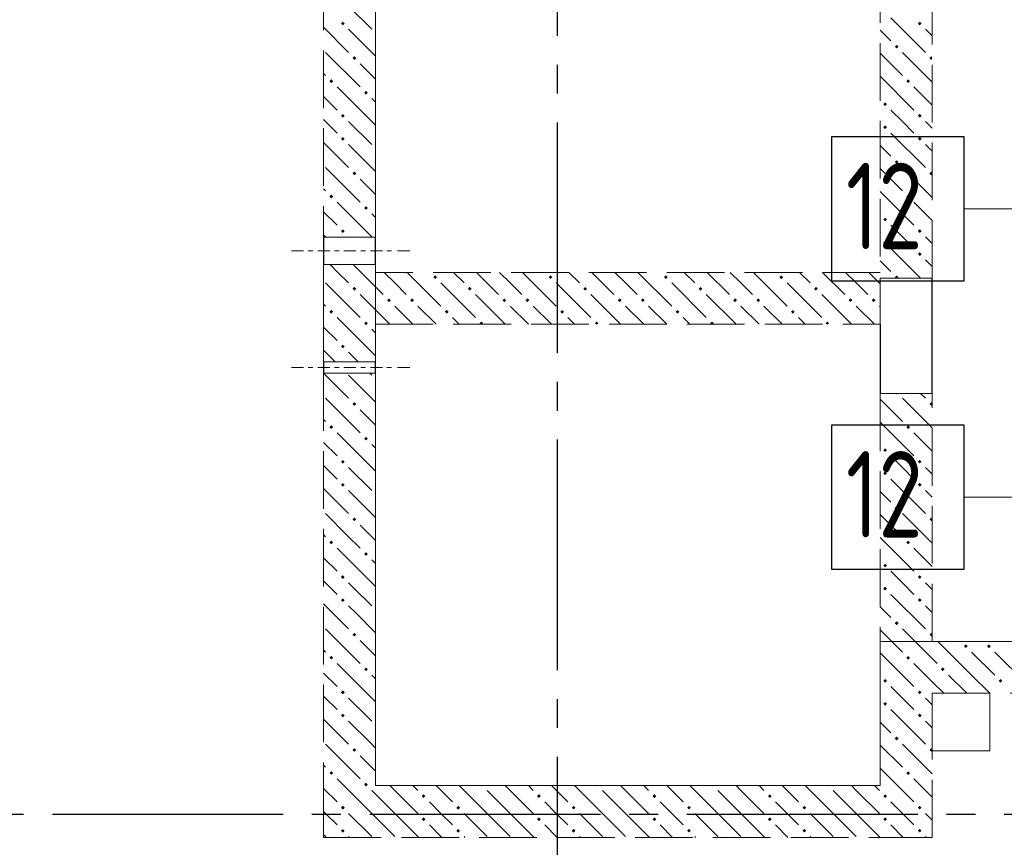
# Model space of a CAD drawing. Header units: millimetres. Extents: x 0 to 61017, y 0 to 42000.
# Tile 25 of 30: x 36897 to 40310, y 28686 to 31556. Entities that reach past the tile are written whole.
import ezdxf

# ---------------------------------------------------------------- set-up
doc = ezdxf.new("R2010")
doc.units = ezdxf.units.MM
doc.linetypes.add('______2', pattern=[270, 200, -70])
doc.linetypes.add('______5', pattern=[1100, 800, -100, 100, -100])
for name, color, linetype, lineweight in [('ДОП Верх по Х', 7, 'Continuous', 25), ('Макрос окна_ макрос двери', 7, 'Continuous', 18), ('Оси', 40, '______5', 18), ('Позиционная метка номер позиции', 7, 'Continuous', 13)]:
    doc.layers.add(name, color=color, linetype=linetype, lineweight=lineweight)
doc.layers.add('ЖБ Перекрытие верхний уровень', color=7, linetype='Continuous', lineweight=25, true_color=0xe0e0ff)
doc.layers.add('ЖБ Стена верхний уровень', color=7, linetype='Continuous', lineweight=25, true_color=0x006e00)
doc.styles.add('ISOCPEUR', font='txt')

msp = doc.modelspace()

# ---------------------------------------------------------------- hatches: boundary and pattern name
at = {"layer": 'ЖБ Стена верхний уровень', "linetype": 'Continuous', "lineweight": 18, "transparency": 33554687}
for points in [[(38010.4, 31543.1), (38016.9, 31549.6), (38023.4, 31543.1), (38016.9, 31536.6)], [(40010.4, 31543.1), (40016.9, 31549.6), (40023.4, 31543.1), (40016.9, 31536.6)], [(39930.5, 31463.1), (39937, 31469.6), (39943.5, 31463.1), (39937, 31456.6)], [(38050.5, 31423.1), (38057, 31429.6), (38063.5, 31423.1), (38057, 31416.6)], [(40050.5, 31423.1), (40057, 31429.6), (40060, 31426.6), (40060, 31419.7), (40057, 31416.6)], [(37970.5, 31343.1), (37977, 31349.6), (37983.4, 31343.1), (37977, 31336.6)], [(39970.5, 31343.1), (39977, 31349.6), (39983.4, 31343.1), (39977, 31336.6)], [(38090.5, 31303.1), (38096.9, 31309.6), (38103.4, 31303.1), (38096.9, 31296.6)], [(39890.5, 31263.1), (39896.9, 31269.6), (39903.4, 31263.1), (39896.9, 31256.6)], [(38010.4, 31223.1), (38016.9, 31229.6), (38023.4, 31223.1), (38016.9, 31216.6)], [(40010.4, 31223.1), (40016.9, 31229.6), (40023.4, 31223.1), (40016.9, 31216.6)], [(39890.5, 31183.1), (39896.9, 31189.6), (39903.4, 31183.1), (39896.9, 31176.6)], [(38010.4, 31143.1), (38016.9, 31149.6), (38023.4, 31143.1), (38016.9, 31136.6)], [(40010.4, 31143.1), (40016.9, 31149.6), (40023.4, 31143.1), (40016.9, 31136.6)], [(39930.5, 31063.1), (39937, 31069.6), (39943.5, 31063.1), (39937, 31056.6)], [(38050.5, 31023.1), (38057, 31029.6), (38063.5, 31023.1), (38057, 31016.6)], [(40050.5, 31023.1), (40057, 31029.6), (40060, 31026.6), (40060, 31019.7), (40057, 31016.6)], [(37970.5, 30943.1), (37977, 30949.6), (37983.4, 30943.1), (37977, 30936.6)], [(39970.5, 30943.1), (39977, 30949.6), (39983.4, 30943.1), (39977, 30936.6)], [(38090.5, 30903.1), (38096.9, 30909.6), (38103.4, 30903.1), (38096.9, 30896.6)], [(39890.5, 30863.1), (39896.9, 30869.6), (39903.4, 30863.1), (39896.9, 30856.6)], [(38010.4, 30823.1), (38016.9, 30829.6), (38023.4, 30823.1), (38016.9, 30816.6)], [(40010.4, 30823.1), (40016.9, 30829.6), (40023.4, 30823.1), (40016.9, 30816.6)], [(39890.5, 30783.1), (39896.9, 30789.6), (39903.4, 30783.1), (39896.9, 30776.6)], [(40010.4, 30743.1), (40016.9, 30749.6), (40023.4, 30743.1), (40016.9, 30736.6)], [(38330.5, 30663.1), (38337, 30669.6), (38343.5, 30663.1), (38337, 30656.6)], [(38730.5, 30663.1), (38737, 30669.6), (38743.5, 30663.1), (38737, 30656.6)], [(39130.5, 30663.1), (39137, 30669.6), (39143.5, 30663.1), (39137, 30656.6)], [(39530.5, 30663.1), (39537, 30669.6), (39543.5, 30663.1), (39537, 30656.6)], [(39930.5, 30663.1), (39937, 30669.6), (39943.5, 30663.1), (39940.3, 30660), (39933.6, 30660)], [(38050.5, 30623.1), (38057, 30629.6), (38063.5, 30623.1), (38057, 30616.6)], [(38450.5, 30623.1), (38457, 30629.6), (38463.5, 30623.1), (38457, 30616.6)], [(38850.5, 30623.1), (38857, 30629.6), (38863.5, 30623.1), (38857, 30616.6)], [(39250.5, 30623.1), (39257, 30629.6), (39263.5, 30623.1), (39257, 30616.6)], [(39650.5, 30623.1), (39657, 30629.6), (39663.5, 30623.1), (39657, 30616.6)], [(38170.5, 30583.1), (38177, 30589.6), (38183.4, 30583.1), (38177, 30576.6)], [(38250.5, 30583.1), (38257, 30589.6), (38263.5, 30583.1), (38257, 30576.6)], [(38570.5, 30583.1), (38577, 30589.6), (38583.4, 30583.1), (38577, 30576.6)], [(38650.5, 30583.1), (38657, 30589.6), (38663.5, 30583.1), (38657, 30576.6)], [(38970.5, 30583.1), (38977, 30589.6), (38983.4, 30583.1), (38977, 30576.6)], [(39050.5, 30583.1), (39057, 30589.6), (39063.5, 30583.1), (39057, 30576.6)], [(39370.5, 30583.1), (39377, 30589.6), (39383.4, 30583.1), (39377, 30576.6)], [(39450.5, 30583.1), (39457, 30589.6), (39463.5, 30583.1), (39457, 30576.6)], [(39770.5, 30583.1), (39777, 30589.6), (39783.4, 30583.1), (39777, 30576.6)], [(39850.5, 30583.1), (39857, 30589.6), (39863.5, 30583.1), (39857, 30576.6)], [(37970.5, 30543.1), (37977, 30549.6), (37983.4, 30543.1), (37977, 30536.6)], [(38370.5, 30543.1), (38377, 30549.6), (38383.4, 30543.1), (38377, 30536.6)], [(38770.5, 30543.1), (38777, 30549.6), (38783.4, 30543.1), (38777, 30536.6)], [(39170.5, 30543.1), (39177, 30549.6), (39183.4, 30543.1), (39177, 30536.6)], [(39570.5, 30543.1), (39577, 30549.6), (39583.4, 30543.1), (39577, 30536.6)], [(38090.5, 30503.1), (38096.9, 30509.6), (38103.4, 30503.1), (38100.3, 30500), (38093.6, 30500)], [(38100.3, 30500), (38096.9, 30496.6), (38093.6, 30500)], [(38490.5, 30503.1), (38496.9, 30509.6), (38503.4, 30503.1), (38500.3, 30500), (38493.6, 30500)], [(38890.5, 30503.1), (38896.9, 30509.6), (38903.4, 30503.1), (38900.3, 30500), (38893.6, 30500)], [(39290.5, 30503.1), (39296.9, 30509.6), (39303.4, 30503.1), (39300.3, 30500), (39293.6, 30500)], [(39690.5, 30503.1), (39696.9, 30509.6), (39703.4, 30503.1), (39700.3, 30500), (39693.6, 30500)], [(38010.4, 30423.1), (38016.9, 30429.6), (38023.4, 30423.1), (38016.9, 30416.6)], [(39940.3, 30260), (39937, 30256.6), (39933.6, 30260)], [(38050.5, 30223.1), (38057, 30229.6), (38063.5, 30223.1), (38057, 30216.6)], [(40050.5, 30223.1), (40057, 30229.6), (40060, 30226.6), (40060, 30219.7), (40057, 30216.6)], [(37970.5, 30143.1), (37977, 30149.6), (37983.4, 30143.1), (37977, 30136.6)], [(39970.5, 30143.1), (39977, 30149.6), (39983.4, 30143.1), (39977, 30136.6)], [(38090.5, 30103.1), (38096.9, 30109.6), (38103.4, 30103.1), (38096.9, 30096.6)], [(39890.5, 30063.1), (39896.9, 30069.6), (39903.4, 30063.1), (39896.9, 30056.6)], [(38010.4, 30023.1), (38016.9, 30029.6), (38023.4, 30023.1), (38016.9, 30016.6)], [(40010.4, 30023.1), (40016.9, 30029.6), (40023.4, 30023.1), (40016.9, 30016.6)], [(39890.5, 29983.1), (39896.9, 29989.6), (39903.4, 29983.1), (39896.9, 29976.6)], [(40010.4, 29943.1), (40016.9, 29949.6), (40023.4, 29943.1), (40016.9, 29936.6)], [(39930.5, 29863.1), (39937, 29869.6), (39943.5, 29863.1), (39937, 29856.6)], [(38050.5, 29823.1), (38057, 29829.6), (38063.5, 29823.1), (38057, 29816.6)], [(40050.5, 29823.1), (40057, 29829.6), (40060, 29826.6), (40060, 29819.7), (40057, 29816.6)], [(37970.5, 29743.1), (37977, 29749.6), (37983.4, 29743.1), (37977, 29736.6)], [(39970.5, 29743.1), (39977, 29749.6), (39983.4, 29743.1), (39977, 29736.6)], [(38090.5, 29703.1), (38096.9, 29709.6), (38103.4, 29703.1), (38096.9, 29696.6)], [(39890.5, 29663.1), (39896.9, 29669.6), (39903.4, 29663.1), (39896.9, 29656.6)], [(38010.4, 29623.1), (38016.9, 29629.6), (38023.4, 29623.1), (38016.9, 29616.6)], [(40010.4, 29623.1), (40016.9, 29629.6), (40023.4, 29623.1), (40016.9, 29616.6)], [(39890.5, 29583.1), (39896.9, 29589.6), (39903.4, 29583.1), (39896.9, 29576.6)], [(38010.4, 29543.1), (38016.9, 29549.6), (38023.4, 29543.1), (38016.9, 29536.6)], [(40010.4, 29543.1), (40016.9, 29549.6), (40023.4, 29543.1), (40016.9, 29536.6)], [(39930.5, 29463.1), (39937, 29469.6), (39943.5, 29463.1), (39937, 29456.6)], [(38050.5, 29423.1), (38057, 29429.6), (38063.5, 29423.1), (38057, 29416.6)], [(40050.5, 29423.1), (40057, 29429.6), (40060, 29426.6), (40060, 29419.7), (40057, 29416.6)], [(40170.5, 29383.1), (40177, 29389.6), (40183.4, 29383.1), (40177, 29376.6)], [(40250.5, 29383.1), (40257, 29389.6), (40263.5, 29383.1), (40257, 29376.6)], [(37970.5, 29343.1), (37977, 29349.6), (37983.4, 29343.1), (37977, 29336.6)], [(39970.5, 29343.1), (39977, 29349.6), (39983.4, 29343.1), (39977, 29336.6)], [(38090.5, 29303.1), (38096.9, 29309.6), (38103.4, 29303.1), (38096.9, 29296.6)], [(40090.5, 29303.1), (40096.9, 29309.6), (40103.4, 29303.1), (40096.9, 29296.6)], [(39890.5, 29263.1), (39896.9, 29269.6), (39903.4, 29263.1), (39896.9, 29256.6)], [(40290.5, 29263.1), (40296.9, 29269.6), (40303.4, 29263.1), (40296.9, 29256.6)], [(38010.4, 29223.1), (38016.9, 29229.6), (38023.4, 29223.1), (38016.9, 29216.6)], [(40010.4, 29223.1), (40016.9, 29229.6), (40023.4, 29223.1), (40016.9, 29216.6)], [(39890.5, 29183.1), (39896.9, 29189.6), (39903.4, 29183.1), (39896.9, 29176.6)], [(38010.4, 29143.1), (38016.9, 29149.6), (38023.4, 29143.1), (38016.9, 29136.6)], [(40010.4, 29143.1), (40016.9, 29149.6), (40023.4, 29143.1), (40016.9, 29136.6)], [(39930.5, 29063.1), (39937, 29069.6), (39943.5, 29063.1), (39937, 29056.6)], [(38050.5, 29023.1), (38057, 29029.6), (38063.5, 29023.1), (38057, 29016.6)], [(40050.5, 29023.1), (40057, 29029.6), (40060, 29026.6), (40060, 29019.7), (40057, 29016.6)], [(37970.5, 28943.1), (37977, 28949.6), (37983.4, 28943.1), (37977, 28936.6)], [(39970.5, 28943.1), (39977, 28949.6), (39983.4, 28943.1), (39977, 28936.6)], [(38090.5, 28903.1), (38096.9, 28909.6), (38103.4, 28903.1), (38100.3, 28900), (38093.6, 28900)], [(38100.3, 28900), (38096.9, 28896.6), (38093.6, 28900)], [(38500.3, 28900), (38496.9, 28896.6), (38493.6, 28900)], [(38900.3, 28900), (38896.9, 28896.6), (38893.6, 28900)], [(39300.3, 28900), (39296.9, 28896.6), (39293.6, 28900)], [(39700.3, 28900), (39696.9, 28896.6), (39693.6, 28900)], [(38290.5, 28863.1), (38296.9, 28869.6), (38303.4, 28863.1), (38296.9, 28856.6)], [(38690.5, 28863.1), (38696.9, 28869.6), (38703.4, 28863.1), (38696.9, 28856.6)], [(39090.5, 28863.1), (39096.9, 28869.6), (39103.4, 28863.1), (39096.9, 28856.6)], [(39490.5, 28863.1), (39496.9, 28869.6), (39503.4, 28863.1), (39496.9, 28856.6)], [(39890.5, 28863.1), (39896.9, 28869.6), (39903.4, 28863.1), (39896.9, 28856.6)], [(38010.4, 28823.1), (38016.9, 28829.6), (38023.4, 28823.1), (38016.9, 28816.6)], [(38410.4, 28823.1), (38416.9, 28829.6), (38423.4, 28823.1), (38416.9, 28816.6)], [(38810.4, 28823.1), (38816.9, 28829.6), (38823.4, 28823.1), (38816.9, 28816.6)], [(39210.4, 28823.1), (39216.9, 28829.6), (39223.4, 28823.1), (39216.9, 28816.6)], [(39610.4, 28823.1), (39616.9, 28829.6), (39623.4, 28823.1), (39616.9, 28816.6)], [(40010.4, 28823.1), (40016.9, 28829.6), (40023.4, 28823.1), (40016.9, 28816.6)], [(38290.5, 28783.1), (38296.9, 28789.6), (38303.4, 28783.1), (38296.9, 28776.6)], [(38690.5, 28783.1), (38696.9, 28789.6), (38703.4, 28783.1), (38696.9, 28776.6)], [(39090.5, 28783.1), (39096.9, 28789.6), (39103.4, 28783.1), (39096.9, 28776.6)], [(39490.5, 28783.1), (39496.9, 28789.6), (39503.4, 28783.1), (39496.9, 28776.6)], [(39890.5, 28783.1), (39896.9, 28789.6), (39903.4, 28783.1), (39896.9, 28776.6)], [(38010.4, 28743.1), (38016.9, 28749.6), (38023.4, 28743.1), (38016.9, 28736.6)], [(38410.4, 28743.1), (38416.9, 28749.6), (38423.4, 28743.1), (38416.9, 28736.6)], [(38810.4, 28743.1), (38816.9, 28749.6), (38823.4, 28743.1), (38816.9, 28736.6)], [(39210.4, 28743.1), (39216.9, 28749.6), (39223.4, 28743.1), (39216.9, 28736.6)], [(39610.4, 28743.1), (39616.9, 28749.6), (39623.4, 28743.1), (39616.9, 28736.6)], [(40010.4, 28743.1), (40016.9, 28749.6), (40023.4, 28743.1), (40016.9, 28736.6)]]:
    msp.add_hatch(color=7, dxfattribs=at).paths.add_polyline_path(points, flags=16)
h = msp.add_hatch(color=7, dxfattribs=at)
h.paths.add_polyline_path([(38012.4, 29945.1), (38012.9, 29940.7), (38016.9, 29936.6), (38023.4, 29943.1), (38016.9, 29949.6)])
h.paths.add_polyline_path([(38010.4, 29943.1), (38012.4, 29945.1), (38012.9, 29940.7)], flags=16)

# ---------------------------------------------------------------- linework, layer by layer
at = {"layer": 'ДОП Верх по Х', "color": 7, "linetype": 'Continuous', "lineweight": 25, "transparency": 33554687}
for points in [[(39711, 30650), (40171, 30650), (40171, 31150), (39711, 31150), (39711, 30650)], [(39711, 29650), (40171, 29650), (40171, 30150), (39711, 30150), (39711, 29650)]]:
    msp.add_lwpolyline(points, dxfattribs=at)
at = {"layer": 'ЖБ Перекрытие верхний уровень', "color": 7, "linetype": 'Continuous', "lineweight": 18, "transparency": 33554687}
for p, q in [((38130, 28900), (38130, 33340)), ((41255, 29400), (39880, 29400)), ((39880, 29400), (39880, 28900)), ((40260, 29220), (40060, 29220)), ((40060, 29220), (40060, 29020)), ((40260, 29020), (40260, 29220)), ((40060, 29020), (40260, 29020)), ((39880, 28900), (38130, 28900))]:
    msp.add_line(p, q, dxfattribs=at)
at = {"layer": 'ЖБ Стена верхний уровень', "color": 251, "linetype": '______2', "lineweight": 13, "true_color": 0x656565, "transparency": 33554687}
for p, q in [((37950, 33340), (37950, 30802.5)), ((38130, 30802.5), (38130, 33340)), ((39880, 33095), (39880, 30680)), ((40060, 30660), (40060, 33095)), ((38130, 30802.5), (37950, 30802.5)), ((37950, 30707.5), (38130, 30707.5)), ((37950, 30707.5), (37950, 30680)), ((38130, 30680), (38130, 30707.5)), ((37950, 30680), (37950, 30500)), ((39880, 30680), (38130, 30680)), ((40060, 30660), (39880, 30660)), ((39880, 30500), (39880, 30660)), ((37950, 30500), (37950, 30370)), ((38130, 30500), (39880, 30500)), ((38130, 30370), (38130, 30500)), ((38130, 30370), (37950, 30370)), ((38130, 30370), (37950, 30370)), ((37950, 30330), (38130, 30330)), ((37950, 30330), (38130, 30330)), ((37950, 30330), (37950, 28900)), ((38130, 28900), (38130, 30330)), ((39880, 30260), (40060, 30260)), ((39880, 30260), (39880, 28900)), ((40060, 29400), (40060, 30260)), ((41155, 29400), (40060, 29400)), ((40060, 28720), (40060, 29220)), ((40060, 29220), (42590, 29220)), ((37950, 28900), (37950, 28720)), ((39880, 28900), (38130, 28900)), ((37950, 28720), (39880, 28720)), ((39880, 28720), (40060, 28720))]:
    msp.add_line(p, q, dxfattribs=at)
at = {"layer": 'ЖБ Стена верхний уровень', "color": 9, "linetype": 'Continuous', "lineweight": 18, "true_color": 0xc7c7c7, "transparency": 33554687}
for p, q in [((38037, 31603.1), (38116.9, 31523.1)), ((39916.9, 31563.1), (40037, 31443.1)), ((37950, 31530.1), (38037, 31443.1)), ((38037, 31523.1), (38130, 31430.1)), ((39880, 31520.1), (39916.9, 31483.1)), ((40037, 31523.1), (40060, 31500.1)), ((37957, 31443.1), (38077, 31323.1)), ((39880, 31440.1), (39957, 31363.1)), ((39957, 31443.1), (40060, 31340.1)), ((38130, 31350.1), (38077, 31403.1)), ((37950, 31370.1), (37957, 31363.1)), ((39880, 31360.1), (39996.9, 31243.1)), ((38116.9, 31203.1), (37996.9, 31323.1)), ((40060, 31260.1), (39996.9, 31323.1)), ((37950, 31290.1), (37996.9, 31243.1)), ((38116.9, 31283.1), (38130, 31270.1)), ((39957, 31203.1), (39916.9, 31243.1)), ((37957, 31203.1), (37950, 31210.1)), ((37996.9, 31163.1), (37957, 31203.1)), ((38037, 31203.1), (38116.9, 31123.1)), ((38116.9, 31203.1), (38130, 31190.1)), ((39996.9, 31163.1), (39957, 31203.1)), ((40037, 31203.1), (40060, 31180.1)), ((39916.9, 31163.1), (40037, 31043.1)), ((37950, 31130.1), (38037, 31043.1)), ((38037, 31123.1), (38130, 31030.1)), ((39880, 31120.1), (39916.9, 31083.1)), ((40037, 31123.1), (40060, 31100.1)), ((37957, 31043.1), (38077, 30923.1)), ((39880, 31040.1), (39957, 30963.1)), ((39957, 31043.1), (40060, 30940.1)), ((38130, 30950.1), (38077, 31003.1)), ((37950, 30970.1), (37957, 30963.1)), ((39880, 30960.1), (39996.9, 30843.1)), ((38116.9, 30803.1), (37996.9, 30923.1)), ((40060, 30860.1), (39996.9, 30923.1)), ((37950, 30890.1), (37996.9, 30843.1)), ((38116.9, 30883.1), (38130, 30870.1)), ((39957, 30803.1), (39916.9, 30843.1)), ((37957, 30803.1), (37950, 30810.1)), ((37957.6, 30802.5), (37957, 30803.1)), ((38037, 30803.1), (38037.6, 30802.5)), ((38116.9, 30803.1), (38117.6, 30802.5)), ((39996.9, 30763.1), (39957, 30803.1)), ((40037, 30803.1), (40060, 30780.1)), ((39916.9, 30763.1), (40020.1, 30660)), ((40037, 30723.1), (40060, 30700.1)), ((37972.6, 30707.5), (38000.1, 30680)), ((38052.6, 30707.5), (38080.1, 30680)), ((39880, 30720.1), (39916.9, 30683.1)), ((38000.1, 30680), (38037, 30643.1)), ((38080.1, 30680), (38157, 30603.1)), ((38196.9, 30643.1), (38160.1, 30680)), ((38240.1, 30680), (38357, 30563.1)), ((38400.1, 30680), (38437, 30643.1)), ((38480.1, 30680), (38557, 30603.1)), ((38596.9, 30643.1), (38560.1, 30680)), ((38640.1, 30680), (38757, 30563.1)), ((38800.1, 30680), (38837, 30643.1)), ((38880.1, 30680), (38957, 30603.1)), ((38996.9, 30643.1), (38960.1, 30680)), ((39040.1, 30680), (39157, 30563.1)), ((39200.1, 30680), (39237, 30643.1)), ((39280.1, 30680), (39357, 30603.1)), ((39396.9, 30643.1), (39360.1, 30680)), ((39440.1, 30680), (39557, 30563.1)), ((39600.1, 30680), (39637, 30643.1)), ((39680.1, 30680), (39757, 30603.1)), ((39796.9, 30643.1), (39760.1, 30680)), ((39840.1, 30680), (39880, 30640.1)), ((37957, 30643.1), (38077, 30523.1)), ((38237, 30603.1), (38196.9, 30643.1)), ((38357, 30643.1), (38477, 30523.1)), ((38637, 30603.1), (38596.9, 30643.1)), ((38757, 30643.1), (38877, 30523.1)), ((39037, 30603.1), (38996.9, 30643.1)), ((39157, 30643.1), (39277, 30523.1)), ((39437, 30603.1), (39396.9, 30643.1)), ((39557, 30643.1), (39677, 30523.1)), ((39837, 30603.1), (39796.9, 30643.1)), ((38180.1, 30500), (38077, 30603.1)), ((38580.1, 30500), (38477, 30603.1)), ((38980.1, 30500), (38877, 30603.1)), ((39380.1, 30500), (39277, 30603.1)), ((39780.1, 30500), (39677, 30603.1)), ((37950, 30570.1), (37957, 30563.1)), ((38196.9, 30563.1), (38260.1, 30500)), ((38277, 30563.1), (38340.1, 30500)), ((38596.9, 30563.1), (38660.1, 30500)), ((38677, 30563.1), (38740.1, 30500)), ((38996.9, 30563.1), (39060.1, 30500)), ((39077, 30563.1), (39140.1, 30500)), ((39396.9, 30563.1), (39460.1, 30500)), ((39477, 30563.1), (39540.1, 30500)), ((39796.9, 30563.1), (39860.1, 30500)), ((39877, 30563.1), (39880, 30560.1)), ((38020.1, 30500), (37996.9, 30523.1)), ((38420.1, 30500), (38396.9, 30523.1)), ((38820.1, 30500), (38796.9, 30523.1)), ((39220.1, 30500), (39196.9, 30523.1)), ((39620.1, 30500), (39596.9, 30523.1)), ((38116.9, 30403.1), (38020.1, 30500)), ((38116.9, 30483.1), (38130, 30470.1)), ((37957, 30403.1), (37950, 30410.1)), ((38037, 30403.1), (38070.1, 30370)), ((38116.9, 30403.1), (38130, 30390.1)), ((38037, 30323.1), (38130, 30230.1)), ((38110.1, 30330), (38116.9, 30323.1)), ((40020.1, 30260), (40037, 30243.1)), ((39880, 30240.1), (39957, 30163.1)), ((39957, 30243.1), (40060, 30140.1)), ((38130, 30150.1), (38077, 30203.1)), ((37950, 30170.1), (37957, 30163.1)), ((39880, 30160.1), (39996.9, 30043.1)), ((38116.9, 30003.1), (37996.9, 30123.1)), ((40060, 30060.1), (39996.9, 30123.1)), ((37950, 30090.1), (37996.9, 30043.1)), ((38116.9, 30083.1), (38130, 30070.1)), ((39957, 30003.1), (39916.9, 30043.1)), ((37957, 30003.1), (37950, 30010.1)), ((37996.9, 29963.1), (37957, 30003.1)), ((38037, 30003.1), (38116.9, 29923.1)), ((38116.9, 30003.1), (38130, 29990.1)), ((39996.9, 29963.1), (39957, 30003.1)), ((40037, 30003.1), (40060, 29980.1)), ((39916.9, 29963.1), (40037, 29843.1)), ((38037, 29923.1), (38130, 29830.1)), ((39880, 29920.1), (39916.9, 29883.1)), ((40037, 29923.1), (40060, 29900.1)), ((39880, 29840.1), (39957, 29763.1)), ((39957, 29843.1), (40060, 29740.1)), ((38130, 29750.1), (38077, 29803.1)), ((37950, 29770.1), (37957, 29763.1)), ((39880, 29760.1), (39996.9, 29643.1)), ((40060, 29660.1), (39996.9, 29723.1)), ((37950, 29690.1), (37996.9, 29643.1)), ((38116.9, 29683.1), (38130, 29670.1)), ((39957, 29603.1), (39916.9, 29643.1)), ((37957, 29603.1), (37950, 29610.1)), ((37996.9, 29563.1), (37957, 29603.1)), ((38116.9, 29603.1), (38130, 29590.1)), ((39996.9, 29563.1), (39957, 29603.1)), ((40037, 29603.1), (40060, 29580.1)), ((39916.9, 29563.1), (40037, 29443.1)), ((37950, 29530.1), (38037, 29443.1)), ((39880, 29520.1), (39916.9, 29483.1)), ((40037, 29523.1), (40060, 29500.1)), ((37957, 29443.1), (38077, 29323.1)), ((39880, 29440.1), (39957, 29363.1)), ((39957, 29443.1), (40060, 29340.1)), ((38130, 29350.1), (38077, 29403.1)), ((40196.9, 29283.1), (40080.1, 29400)), ((37950, 29370.1), (37957, 29363.1)), ((39880, 29360.1), (39996.9, 29243.1)), ((40196.9, 29363.1), (40277, 29283.1)), ((40277, 29363.1), (40396.9, 29243.1)), ((40060, 29260.1), (39996.9, 29323.1)), ((40060, 29340.1), (40077, 29323.1)), ((37950, 29290.1), (37996.9, 29243.1)), ((38116.9, 29283.1), (38130, 29270.1)), ((40100.1, 29220), (40060, 29260.1)), ((40116.9, 29283.1), (40180.1, 29220)), ((40196.9, 29283.1), (40260.1, 29220)), ((39957, 29203.1), (39916.9, 29243.1)), ((37957, 29203.1), (37950, 29210.1)), ((37996.9, 29163.1), (37957, 29203.1)), ((38116.9, 29203.1), (38130, 29190.1)), ((39996.9, 29163.1), (39957, 29203.1)), ((40037, 29203.1), (40060, 29180.1)), ((39916.9, 29163.1), (40037, 29043.1)), ((37950, 29130.1), (38037, 29043.1)), ((39880, 29120.1), (39916.9, 29083.1)), ((40037, 29123.1), (40060, 29100.1)), ((37957, 29043.1), (38077, 28923.1)), ((39880, 29040.1), (39957, 28963.1)), ((39957, 29043.1), (40060, 28940.1)), ((37950, 28970.1), (37957, 28963.1)), ((39880, 28960.1), (39996.9, 28843.1)), ((38020.1, 28900), (37996.9, 28923.1)), ((40060, 28860.1), (39996.9, 28923.1)), ((37950, 28890.1), (37996.9, 28843.1)), ((38116.9, 28803.1), (38020.1, 28900)), ((38116.9, 28883.1), (38196.9, 28803.1)), ((38196.9, 28883.1), (38180.1, 28900)), ((38196.9, 28883.1), (38277, 28803.1)), ((38260.1, 28900), (38277, 28883.1)), ((38340.1, 28900), (38396.9, 28843.1)), ((38516.9, 28803.1), (38420.1, 28900)), ((38516.9, 28883.1), (38596.9, 28803.1)), ((38596.9, 28883.1), (38580.1, 28900)), ((38596.9, 28883.1), (38677, 28803.1)), ((38660.1, 28900), (38677, 28883.1)), ((38740.1, 28900), (38796.9, 28843.1)), ((38916.9, 28803.1), (38820.1, 28900)), ((38916.9, 28883.1), (38996.9, 28803.1)), ((38996.9, 28883.1), (38980.1, 28900)), ((38996.9, 28883.1), (39077, 28803.1)), ((39060.1, 28900), (39077, 28883.1)), ((39140.1, 28900), (39196.9, 28843.1)), ((39316.9, 28803.1), (39220.1, 28900)), ((39316.9, 28883.1), (39396.9, 28803.1)), ((39396.9, 28883.1), (39380.1, 28900)), ((39396.9, 28883.1), (39477, 28803.1)), ((39460.1, 28900), (39477, 28883.1)), ((39540.1, 28900), (39596.9, 28843.1)), ((39716.9, 28803.1), (39620.1, 28900)), ((39716.9, 28883.1), (39796.9, 28803.1)), ((39796.9, 28883.1), (39780.1, 28900)), ((39796.9, 28883.1), (39877, 28803.1)), ((39860.1, 28900), (39877, 28883.1)), ((38357, 28803.1), (38316.9, 28843.1)), ((38757, 28803.1), (38716.9, 28843.1)), ((39157, 28803.1), (39116.9, 28843.1)), ((39557, 28803.1), (39516.9, 28843.1)), ((39957, 28803.1), (39916.9, 28843.1)), ((37957, 28803.1), (37950, 28810.1)), ((37996.9, 28763.1), (37957, 28803.1)), ((38037, 28803.1), (38116.9, 28723.1)), ((38116.9, 28803.1), (38196.9, 28723.1)), ((38196.9, 28803.1), (38280.1, 28720)), ((38396.9, 28763.1), (38357, 28803.1)), ((38437, 28803.1), (38516.9, 28723.1)), ((38516.9, 28803.1), (38596.9, 28723.1)), ((38596.9, 28803.1), (38680.1, 28720)), ((38796.9, 28763.1), (38757, 28803.1)), ((38837, 28803.1), (38916.9, 28723.1)), ((38916.9, 28803.1), (38996.9, 28723.1)), ((38996.9, 28803.1), (39080.1, 28720)), ((39196.9, 28763.1), (39157, 28803.1)), ((39237, 28803.1), (39316.9, 28723.1)), ((39316.9, 28803.1), (39396.9, 28723.1)), ((39396.9, 28803.1), (39480.1, 28720)), ((39596.9, 28763.1), (39557, 28803.1)), ((39637, 28803.1), (39716.9, 28723.1)), ((39716.9, 28803.1), (39796.9, 28723.1)), ((39796.9, 28803.1), (39880, 28720.1)), ((39996.9, 28763.1), (39957, 28803.1)), ((40037, 28803.1), (40060, 28780.1)), ((38316.9, 28763.1), (38360.1, 28720)), ((38716.9, 28763.1), (38760.1, 28720)), ((39116.9, 28763.1), (39160.1, 28720)), ((39516.9, 28763.1), (39560.1, 28720)), ((39916.9, 28763.1), (39960.1, 28720)), ((37950, 28730.1), (37960.1, 28720)), ((38037, 28723.1), (38040.1, 28720)), ((38437, 28723.1), (38440.1, 28720)), ((38837, 28723.1), (38840.1, 28720)), ((39237, 28723.1), (39240.1, 28720)), ((39637, 28723.1), (39640.1, 28720)), ((39880, 28720.1), (39880.1, 28720)), ((40037, 28723.1), (40040.1, 28720))]:
    msp.add_line(p, q, dxfattribs=at)
at = {"layer": 'ЖБ Стена верхний уровень', "color": 251, "linetype": '______2', "lineweight": 13, "true_color": 0x656565, "transparency": 33554687}
for points in [[(37880.2, 30755), (37838.4, 30755), (37880.2, 30755)], [(37896.8, 30755), (37913, 30755), (37896.8, 30755)], [(37972, 30755), (37930.2, 30755), (37972, 30755)], [(37987.5, 30755), (38003.8, 30755), (37987.5, 30755)], [(38062.5, 30755), (38020.7, 30755), (38062.5, 30755)], [(38079, 30755), (38095.3, 30755), (38079, 30755)], [(38154.3, 30755), (38112.5, 30755), (38154.3, 30755)], [(38169.8, 30755), (38186.1, 30755), (38169.8, 30755)], [(38248.8, 30755), (38207, 30755), (38248.8, 30755)], [(37880.2, 30350), (37838.4, 30350), (37880.2, 30350)], [(37880.2, 30350), (37838.4, 30350), (37880.2, 30350)], [(37896.8, 30350), (37913, 30350), (37896.8, 30350)], [(37896.8, 30350), (37913, 30350), (37896.8, 30350)], [(37972, 30350), (37930.2, 30350), (37972, 30350)], [(37972, 30350), (37930.2, 30350), (37972, 30350)], [(37987.5, 30350), (38003.8, 30350), (37987.5, 30350)], [(37987.5, 30350), (38003.8, 30350), (37987.5, 30350)], [(38062.5, 30350), (38020.7, 30350), (38062.5, 30350)], [(38062.5, 30350), (38020.7, 30350), (38062.5, 30350)], [(38079, 30350), (38095.3, 30350), (38079, 30350)], [(38079, 30350), (38095.3, 30350), (38079, 30350)], [(38154.3, 30350), (38112.5, 30350), (38154.3, 30350)], [(38154.3, 30350), (38112.5, 30350), (38154.3, 30350)], [(38169.8, 30350), (38186.1, 30350), (38169.8, 30350)], [(38169.8, 30350), (38186.1, 30350), (38169.8, 30350)], [(38248.8, 30350), (38207, 30350), (38248.8, 30350)], [(38248.8, 30350), (38207, 30350), (38248.8, 30350)]]:
    msp.add_lwpolyline(points, dxfattribs=at)
at = {"layer": 'ЖБ Стена верхний уровень', "color": 9, "linetype": 'Continuous', "lineweight": 18, "true_color": 0xc7c7c7, "transparency": 33554687}
for points in [[(37950, 30490.1), (37951.3, 30488.8), (37951.3, 30488.8), (37996.9, 30443.1)], [(37990.1, 30370), (37961.4, 30398.7), (37961.4, 30398.7), (37957, 30403.1)], [(37950.1, 30330), (37971.5, 30308.5), (37971.5, 30308.5), (38037, 30243.1)], [(37957, 30243.1), (37981.7, 30218.4), (37981.7, 30218.4), (38077, 30123.1)], [(37950, 29930.1), (38022.2, 29857.8), (38022.2, 29857.8), (38037, 29843.1)], [(37957, 29843.1), (38032.4, 29767.7), (38032.4, 29767.7), (38077, 29723.1)], [(38116.9, 29603.1), (38042.5, 29677.6), (38042.5, 29677.6), (37996.9, 29723.1)], [(38037, 29603.1), (38052.7, 29587.4), (38052.7, 29587.4), (38116.9, 29523.1)], [(38037, 29523.1), (38062.8, 29497.3), (38062.8, 29497.3), (38130, 29430.1)], [(38116.9, 29203.1), (38093.2, 29226.9), (38093.2, 29226.9), (37996.9, 29323.1)], [(38037, 29203.1), (38103.4, 29136.7), (38103.4, 29136.7), (38116.9, 29123.1)], [(38037, 29123.1), (38113.5, 29046.6), (38113.5, 29046.6), (38130, 29030.1)], [(38130, 28950.1), (38123.6, 28956.4), (38123.6, 28956.4), (38077, 29003.1)]]:
    msp.add_lwpolyline(points, dxfattribs=at)
at = {"layer": 'Макрос окна_ макрос двери', "color": 7, "linetype": 'Continuous', "lineweight": -3, "transparency": 33554687}
for p, q in [((37950, 30802.5), (37950, 30707.5)), ((38130, 30735), (38130, 30802.5)), ((37950, 30775), (37950, 30735)), ((38130, 30735), (38130, 30775)), ((38130, 30707.5), (38130, 30735)), ((40060, 30260), (40060, 30660)), ((39880, 30500), (39880, 30260)), ((37950, 30370), (37950, 30330)), ((37950, 30370), (37950, 30330)), ((38130, 30330), (38130, 30370)), ((38130, 30330), (38130, 30370))]:
    msp.add_line(p, q, dxfattribs=at)
at = {"layer": 'Оси', "color": 8, "linetype": '______5', "lineweight": -3, "transparency": 33554687}
for p, q in [((38760, 38900), (38760, 15970)), ((49910, 28800), (3600, 28800))]:
    msp.add_line(p, q, dxfattribs=at)
at = {"layer": 'Позиционная метка номер позиции', "color": 7, "linetype": 'Continuous', "lineweight": 13, "transparency": 33554687}
for points in [[(43271, 31400), (42771, 30900), (40171, 30900)], [(43271, 29400), (42771, 29900), (40171, 29900)]]:
    msp.add_lwpolyline(points, dxfattribs=at)

# ---------------------------------------------------------------- texts
at = {"layer": 'ДОП Верх по Х', "color": 7, "linetype": 'Continuous', "lineweight": 13, "transparency": 33554687, "char_height": 300, "width": 472.289, "attachment_point": 7, "style": 'ISOCPEUR'}
for insert in [(39761, 30760), (39761, 29760)]:
    msp.add_mtext('\\W0.75;12', dxfattribs=dict(at, insert=insert))

doc.saveas('drawing.dxf')
